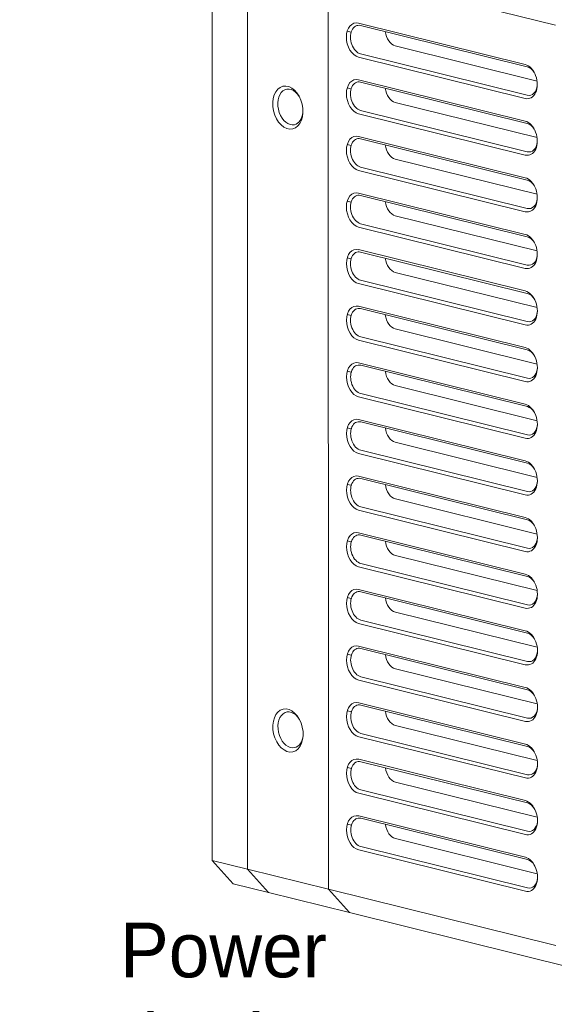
# Model space of a CAD drawing. Header units: millimetres. Extents: x 0 to 297, y 0 to 210.
# Tile 39 of 48: x 198 to 223, y 142 to 187. Entities that reach past the tile are written whole.
import ezdxf
from ezdxf import colors
from ezdxf.entities.mleader import LeaderData, LeaderLine
from ezdxf.math import Vec2, Vec3

# ---------------------------------------------------------------- set-up
doc = ezdxf.new("R2010")
doc.units = ezdxf.units.MM
doc.layers.add('1', color=7, linetype='Continuous', true_color=0xffffff)
doc.styles.add('LL', font='txt')

msp = doc.modelspace()

# ---------------------------------------------------------------- linework, layer by layer
at = {"layer": '1', "color": 7, "linetype": 'Continuous', "lineweight": 13}
for p, q in [((207.0471, 190.9621), (207.0498, 181.4623)), ((208.6775, 148.4809), (208.6656, 190.5613)), ((208.6656, 190.5613), (208.6775, 148.4809)), ((212.365, 189.6452), (212.3769, 147.5648)), ((222.7694, 187.0685), (212.365, 189.6452)), ((212.3769, 147.5648), (212.365, 189.6452)), ((213.7528, 187.1652), (221.3828, 185.2757)), ((221.4789, 185.1683), (213.8489, 187.0579)), ((213.2341, 186.7922), (213.4166, 186.747)), ((221.9265, 184.5199), (215.434, 186.1278)), ((221.3832, 183.7219), (213.7533, 185.6115)), ((213.8493, 185.7631), (221.4792, 183.8735)), ((221.9114, 184.6433), (221.9018, 184.6457)), ((213.2348, 184.2027), (213.4174, 184.1574)), ((213.7536, 184.5757), (221.3835, 182.6861)), ((221.4796, 182.5787), (213.8497, 184.4683)), ((221.9272, 181.9304), (215.4347, 183.5382)), ((221.384, 181.1324), (213.754, 183.0219)), ((213.85, 183.1735), (221.48, 181.284)), ((213.7543, 181.9861), (221.3843, 180.0965)), ((221.9121, 182.0537), (221.9025, 182.0561)), ((207.0503, 179.6312), (207.0498, 181.4623)), ((213.2356, 181.6131), (213.4181, 181.5679)), ((221.4803, 179.9892), (213.8504, 181.8787)), ((213.8508, 180.5839), (221.4807, 178.6944)), ((221.928, 179.3408), (215.4355, 180.9487)), ((221.3847, 178.5428), (213.7547, 180.4324)), ((207.0503, 179.6312), (207.0509, 177.8001)), ((213.755, 179.3965), (221.385, 177.507)), ((221.4811, 177.3996), (213.8511, 179.2892)), ((221.9129, 179.4642), (221.9033, 179.4665)), ((213.2363, 179.0235), (213.4188, 178.9783)), ((215.4362, 178.3591), (221.9287, 176.7512)), ((213.8515, 177.9944), (221.4814, 176.1048)), ((207.0514, 175.969), (207.0509, 177.8001)), ((221.3854, 175.9532), (213.7555, 177.8428)), ((213.7558, 176.807), (221.3857, 174.9174)), ((221.4818, 174.81), (213.8519, 176.6996)), ((213.237, 176.434), (213.4196, 176.3888)), ((207.0514, 175.969), (207.0519, 174.1379)), ((215.437, 175.7695), (221.9294, 174.1617)), ((221.3862, 173.3637), (213.7562, 175.2532)), ((213.8522, 175.4048), (221.4822, 173.5153)), ((207.0524, 172.3068), (207.0519, 174.1379)), ((213.2378, 173.8444), (213.4203, 173.7992)), ((213.7565, 174.2174), (221.3865, 172.3279)), ((221.4825, 172.2205), (213.8526, 174.11)), ((215.4377, 173.18), (221.9302, 171.5721)), ((221.3869, 170.7741), (213.757, 172.6637)), ((213.853, 172.8153), (221.4829, 170.9257)), ((207.0524, 172.3068), (207.0529, 170.4757)), ((213.7572, 171.6278), (221.3872, 169.7383)), ((213.2385, 171.2548), (213.421, 171.2096)), ((221.4833, 169.6309), (213.8533, 171.5205)), ((207.0533, 169.3682), (207.0529, 170.4757)), ((213.8537, 170.2257), (221.4836, 168.3361)), ((215.4384, 170.5904), (221.9309, 168.9825)), ((221.3876, 168.1846), (213.7577, 170.0741)), ((207.0533, 169.3682), (207.0538, 167.5371)), ((213.758, 169.0383), (221.3879, 167.1487)), ((221.484, 167.0414), (213.8541, 168.9309)), ((213.2392, 168.6653), (213.4218, 168.6201)), ((215.4392, 168.0008), (221.9316, 166.393)), ((207.0543, 165.706), (207.0538, 167.5371)), ((213.8544, 167.6361), (221.4844, 165.7466)), ((221.3884, 165.595), (213.7584, 167.4845)), ((213.7587, 166.4487), (221.3887, 164.5592)), ((221.4847, 164.4518), (213.8548, 166.3413)), ((207.0543, 165.706), (207.0548, 163.8749)), ((213.24, 166.0757), (213.4225, 166.0305)), ((215.4399, 165.4113), (221.9324, 163.8034)), ((221.3891, 163.0054), (213.7592, 164.895)), ((213.8552, 165.0466), (221.4851, 163.157)), ((207.0553, 162.0438), (207.0548, 163.8749)), ((213.2407, 163.4861), (213.4232, 163.4409)), ((213.7594, 163.8592), (221.3894, 161.9696)), ((221.4855, 161.8622), (213.8555, 163.7518)), ((215.4406, 162.8217), (221.9331, 161.2139)), ((221.3898, 160.4159), (213.7599, 162.3054)), ((213.8559, 162.457), (221.4858, 160.5674)), ((207.0553, 162.0438), (207.0559, 160.2127)), ((213.7602, 161.2696), (221.3901, 159.38)), ((213.2414, 160.8966), (213.424, 160.8514)), ((221.4862, 159.2727), (213.8563, 161.1622)), ((207.0564, 158.3816), (207.0559, 160.2127)), ((213.8566, 159.8674), (221.4866, 157.9779)), ((215.4414, 160.2322), (221.9338, 158.6243)), ((221.3906, 157.8263), (213.7606, 159.7159)), ((213.7609, 158.68), (221.3909, 156.7905)), ((221.4869, 156.6831), (213.857, 158.5727)), ((207.0564, 158.3816), (207.0591, 148.8817)), ((213.2422, 158.307), (213.4247, 158.2618)), ((215.4421, 157.6426), (221.9346, 156.0347)), ((213.8574, 157.2779), (221.4873, 155.3883)), ((221.3913, 155.2367), (213.7614, 157.1263)), ((213.7617, 156.0905), (221.3916, 154.2009)), ((221.4877, 154.0935), (213.8577, 155.9831)), ((213.2429, 155.7175), (213.4255, 155.6722)), ((221.9353, 153.4452), (215.4428, 155.053)), ((221.392, 152.6472), (213.7621, 154.5367)), ((213.8581, 154.6883), (221.488, 152.7988)), ((221.9202, 153.5685), (221.9106, 153.5709)), ((213.2436, 153.1279), (213.4262, 153.0827)), ((213.7624, 153.5009), (221.3923, 151.6113)), ((221.4884, 151.504), (213.8585, 153.3935)), ((221.936, 150.8556), (215.4436, 152.4635)), ((221.3928, 150.0576), (213.7628, 151.9472)), ((213.8588, 152.0987), (221.4888, 150.2092)), ((213.7631, 150.9113), (221.3931, 149.0218)), ((221.9209, 150.979), (221.9114, 150.9813)), ((213.2444, 150.5383), (213.4269, 150.4931)), ((221.4891, 148.9144), (213.8592, 150.804)), ((213.8596, 149.5092), (221.4895, 147.6196)), ((221.9368, 148.266), (215.4443, 149.8739)), ((221.3935, 147.468), (213.7636, 149.3576)), ((207.0591, 148.8817), (208.0199, 147.808)), ((207.0591, 148.8817), (208.6775, 148.4809)), ((208.6775, 148.4809), (209.6383, 147.4072)), ((208.6775, 148.4809), (212.3769, 147.5648)), ((209.6383, 147.4072), (208.6775, 148.4809)), ((221.9217, 148.3894), (221.9121, 148.3918)), ((209.6383, 147.4072), (208.0199, 147.808)), ((213.3377, 146.491), (209.6383, 147.4072)), ((213.3377, 146.491), (212.3769, 147.5648)), ((212.3769, 147.5648), (222.7814, 144.9881)), ((212.3769, 147.5648), (213.3377, 146.491)), ((223.7422, 143.9144), (213.3377, 146.491))]:
    msp.add_line(p, q, dxfattribs=at)
for centre, major_axis, start_param, end_param in [((213.7531, 186.3884), (-0.1794, 0.7796), 5.9543172, 9.0959098), ((213.8491, 186.4105), (0.1495, -0.6497), 2.8127245, 5.9543172), ((215.4338, 186.7752), (0.1495, -0.6497), 4.5540016, 5.9543172), ((221.383, 184.4988), (-0.1794, 0.7796), 2.8127245, 5.9543172), ((221.479, 184.5209), (0.1495, -0.6497), 2.0385187, 2.8127245), ((213.7538, 183.7988), (-0.1794, 0.7796), 5.9543172, 9.0959098), ((210.6373, 183.3333), (0.1869, -0.8121), 2.0386171, 6.2831853), ((213.8498, 183.8209), (0.1495, -0.6497), 2.8127245, 5.9543172), ((215.4346, 184.1856), (0.1495, -0.6497), 4.5540016, 5.9543172), ((221.479, 184.5209), (0.1495, -0.6497), 5.9543172, 7.3862455), ((210.6373, 183.3333), (0.1869, -0.8121), 0, 1.1030108), ((221.3837, 181.9092), (-0.1794, 0.7796), 2.8127245, 5.9543172), ((221.4798, 181.9313), (0.1495, -0.6497), 2.0385187, 2.8127245), ((213.7545, 181.2092), (-0.1794, 0.7796), 5.9543172, 9.0959098), ((213.8506, 181.2313), (0.1495, -0.6497), 2.8127245, 5.9543172), ((215.4353, 181.5961), (0.1495, -0.6497), 4.5540016, 5.9543172), ((221.4798, 181.9313), (0.1495, -0.6497), 5.9543172, 7.3862455), ((221.3845, 179.3197), (-0.1794, 0.7796), 2.8127245, 5.9543172), ((221.4805, 179.3418), (0.1495, -0.6497), 2.0385187, 2.8127245), ((213.7553, 178.6197), (-0.1794, 0.7796), 5.9543172, 9.0959098), ((213.8513, 178.6418), (0.1495, -0.6497), 2.8127245, 5.9543172), ((215.436, 179.0065), (0.1495, -0.6497), 4.5540016, 5.9543172), ((221.4805, 179.3418), (0.1495, -0.6497), 5.9543172, 7.3862455), ((221.3852, 176.7301), (-0.1794, 0.7796), 2.8127245, 5.9543172), ((221.4813, 176.7522), (0.1495, -0.6497), 2.0385187, 2.8127245), ((213.756, 176.0301), (-0.1794, 0.7796), 5.9543172, 9.0959098), ((213.852, 176.0522), (0.1495, -0.6497), 2.8127245, 5.9543172), ((221.4813, 176.7522), (0.1495, -0.6497), 5.9543172, 7.3862455), ((215.4368, 176.4169), (0.1495, -0.6497), 4.5540016, 5.9543172), ((221.3859, 174.1405), (-0.1794, 0.7796), 2.8127245, 5.9543172), ((221.482, 174.1627), (0.1495, -0.6497), 2.0385187, 2.8127245), ((213.7567, 173.4405), (-0.1794, 0.7796), 5.9543172, 9.0959098), ((213.8528, 173.4626), (0.1495, -0.6497), 2.8127245, 5.9543172), ((215.4375, 173.8274), (0.1495, -0.6497), 4.5540016, 5.9543172), ((221.482, 174.1627), (0.1495, -0.6497), 5.9543172, 7.3862455), ((221.3867, 171.551), (-0.1794, 0.7796), 2.8127245, 5.9543172), ((221.4827, 171.5731), (0.1495, -0.6497), 2.0385187, 2.8127245), ((213.7575, 170.851), (-0.1794, 0.7796), 5.9543172, 9.0959098), ((213.8535, 170.8731), (0.1495, -0.6497), 2.8127245, 5.9543172), ((215.4382, 171.2378), (0.1495, -0.6497), 4.5540016, 5.9543172), ((221.4827, 171.5731), (0.1495, -0.6497), 5.9543172, 7.3862455), ((221.3874, 168.9614), (-0.1794, 0.7796), 2.8127245, 5.9543172), ((221.4835, 168.9835), (0.1495, -0.6497), 2.0385187, 2.8127245), ((213.7582, 168.2614), (-0.1794, 0.7796), 5.9543172, 9.0959098), ((213.8542, 168.2835), (0.1495, -0.6497), 2.8127245, 5.9543172), ((215.439, 168.6482), (0.1495, -0.6497), 4.5540016, 5.9543172), ((221.4835, 168.9835), (0.1495, -0.6497), 5.9543172, 7.3862455), ((221.3881, 166.3719), (-0.1794, 0.7796), 2.8127245, 5.9543172), ((221.4842, 166.394), (0.1495, -0.6497), 2.0385187, 2.8127245), ((213.7589, 165.6719), (-0.1794, 0.7796), 5.9543172, 9.0959098), ((213.855, 165.694), (0.1495, -0.6497), 2.8127245, 5.9543172), ((221.4842, 166.394), (0.1495, -0.6497), 5.9543172, 7.3862455), ((215.4397, 166.0587), (0.1495, -0.6497), 4.5540016, 5.9543172), ((221.3889, 163.7823), (-0.1794, 0.7796), 2.8127245, 5.9543172), ((221.4849, 163.8044), (0.1495, -0.6497), 2.0385187, 2.8127245), ((213.7597, 163.0823), (-0.1794, 0.7796), 5.9543172, 9.0959098), ((213.8557, 163.1044), (0.1495, -0.6497), 2.8127245, 5.9543172), ((215.4404, 163.4691), (0.1495, -0.6497), 4.5540016, 5.9543172), ((221.4849, 163.8044), (0.1495, -0.6497), 5.9543172, 7.3862455), ((221.3896, 161.1927), (-0.1794, 0.7796), 2.8127245, 5.9543172), ((221.4857, 161.2148), (0.1495, -0.6497), 2.0385187, 2.8127245), ((213.7604, 160.4927), (-0.1794, 0.7796), 5.9543172, 9.0959098), ((213.8564, 160.5148), (0.1495, -0.6497), 2.8127245, 5.9543172), ((215.4412, 160.8795), (0.1495, -0.6497), 4.5540016, 5.9543172), ((221.4857, 161.2148), (0.1495, -0.6497), 5.9543172, 7.3862455), ((221.3903, 158.6032), (-0.1794, 0.7796), 2.8127245, 5.9543172), ((221.4864, 158.6253), (0.1495, -0.6497), 2.0385187, 2.8127245), ((213.7611, 157.9032), (-0.1794, 0.7796), 5.9543172, 9.0959098), ((213.8572, 157.9253), (0.1495, -0.6497), 2.8127245, 5.9543172), ((215.4419, 158.29), (0.1495, -0.6497), 4.5540016, 5.9543172), ((221.4864, 158.6253), (0.1495, -0.6497), 5.9543172, 7.3862455), ((221.3911, 156.0136), (-0.1794, 0.7796), 2.8127245, 5.9543172), ((221.4871, 156.0357), (0.1495, -0.6497), 2.0385187, 2.8127245), ((213.7619, 155.3136), (-0.1794, 0.7796), 5.9543172, 9.0959098), ((213.8579, 155.3357), (0.1495, -0.6497), 2.8127245, 5.9543172), ((221.4871, 156.0357), (0.1495, -0.6497), 5.9543172, 7.3862455), ((210.6453, 154.8481), (0.1869, -0.8121), 2.0386171, 6.2831853), ((215.4426, 155.7004), (0.1495, -0.6497), 4.5540016, 5.9543172), ((210.6453, 154.8481), (0.1869, -0.8121), 0, 1.1030108), ((221.3918, 153.424), (-0.1794, 0.7796), 2.8127245, 5.9543172), ((221.4879, 153.4461), (0.1495, -0.6497), 2.0385187, 2.8127245), ((213.7626, 152.724), (-0.1794, 0.7796), 5.9543172, 9.0959098), ((213.8587, 152.7461), (0.1495, -0.6497), 2.8127245, 5.9543172), ((215.4434, 153.1109), (0.1495, -0.6497), 4.5540016, 5.9543172), ((221.4879, 153.4461), (0.1495, -0.6497), 5.9543172, 7.3862455), ((221.3926, 150.8345), (-0.1794, 0.7796), 2.8127245, 5.9543172), ((221.4886, 150.8566), (0.1495, -0.6497), 2.0385187, 2.8127245), ((213.7633, 150.1345), (-0.1794, 0.7796), 5.9543172, 9.0959098), ((213.8594, 150.1566), (0.1495, -0.6497), 2.8127245, 5.9543172), ((215.4441, 150.5213), (0.1495, -0.6497), 4.5540016, 5.9543172), ((221.4886, 150.8566), (0.1495, -0.6497), 5.9543172, 7.3862455), ((221.3933, 148.2449), (-0.1794, 0.7796), 2.8127245, 5.9543172), ((221.4893, 148.267), (0.1495, -0.6497), 2.0385187, 2.8127245), ((221.4893, 148.267), (0.1495, -0.6497), 5.9543172, 7.3862455)]:
    msp.add_ellipse(centre, major_axis=major_axis, ratio=0.6735286, start_param=start_param, end_param=end_param, dxfattribs=at)
for centre in [(210.5172, 183.3056), (210.5253, 154.8204)]:
    msp.add_ellipse(centre, major_axis=(-0.2243, 0.9745), ratio=0.6735286, dxfattribs=at)

# ---------------------------------------------------------------- leaders
at = {"lineweight": 18}
ml = msp.add_multileader_mtext('Standard', dxfattribs=at)
ml.set_content('Power \\Pand Trigger', color=256, style='LL')
ml.set_leader_properties()
ml.build(insert=Vec2(0, 0))
ml.multileader.update_dxf_attribs({"text_left_attachment_type": 5, "text_right_attachment_type": 5, "dogleg_length": 0.36, "arrow_head_size": 2.5})
ctx = ml.context
ctx.base_point, ctx.char_height, ctx.arrow_head_size, ctx.landing_gap_size, ctx.plane_origin = Vec3(197.4819, 138.3818), 2.5, 2.5, 1, Vec3(221.3084, 128.9318)
ctx.left_attachment, ctx.right_attachment, ctx.text_align_type = 5, 5, 1
notes = []
notes.append((ctx, [(0, (1, 1, 0), (218.0278, 138.3818), (-1, 0), 0.36, [(0, [(222.6677, 129.2237)], 0, [])])]))
ctx.mtext.insert, ctx.mtext.alignment, ctx.mtext.flow_direction = Vec3(207.5749, 146.0314), 2, 5
for ctx, leaders in notes:
    for number, flags, end, landing, length, lines in leaders:
        leader = LeaderData()
        leader.index, (leader.has_last_leader_line, leader.has_dogleg_vector, leader.attachment_direction) = number, flags
        leader.last_leader_point, leader.dogleg_vector, leader.dogleg_length = Vec3(end), Vec3(landing), length
        for number, points, colour, breaks in lines:
            line = LeaderLine()
            line.index, line.vertices, line.color, line.breaks = number, Vec3.list(points), colors.encode_raw_color(colour), breaks
            leader.lines.append(line)
        ctx.leaders.append(leader)

doc.saveas('drawing.dxf')
